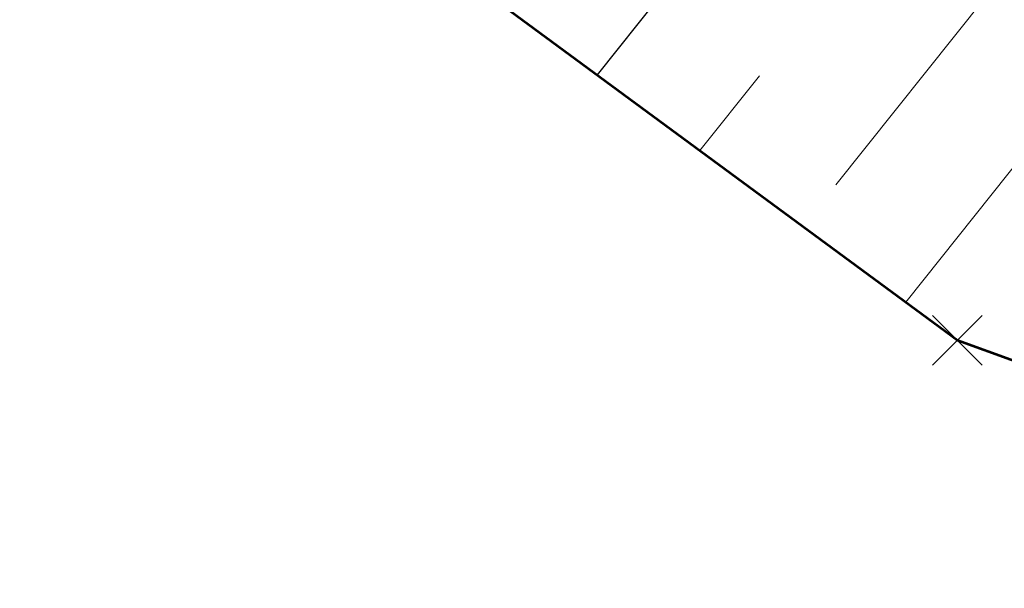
# Model space of a CAD drawing. Extents: x 1926935 to 1928139, y 199322 to 200300.
# Tile 13 of 256: x 1927283 to 1927310, y 199383 to 199398. Entities that reach past the tile are written whole.
import ezdxf

# ---------------------------------------------------------------- set-up
doc = ezdxf.new("R2010")
doc.units = 0
doc.header["$MEASUREMENT"] = 0
doc.linetypes.add('DGN Style 3', pattern=[19.643069, 14.030764, -5.612305])
for name, color, linetype, lineweight in [('DT_X_Contour_Major', 132, 'DGN Style 3', 30), ('DT_X_Contour_Minor', 136, 'DGN Style 3', 0), ('DT_X_Terrain_Ground_Line', 92, 'DGN Style 3', 13), ('SV_X_Random_Point (Construction)', 7, 'Continuous', 0)]:
    doc.layers.add(name, color=color, linetype=linetype, lineweight=lineweight)
doc.layers.add('SV_X_Terrain_Boundary', color=7, linetype='Continuous', lineweight=53, plot=False)

# ---------------------------------------------------------------- blocks, each defined once
blk = doc.blocks.new('X_4')
at = {"layer": 'SV_X_Random_Point (Construction)', "color": 7, "linetype": 'Continuous', "lineweight": 0, "transparency": 33554559}
for p, q in [((-0.0333, -0.0334), (0.0333, 0.0334)), ((-0.0333, 0.0334), (0.0333, -0.0334))]:
    blk.add_line(p, q, dxfattribs=at)
blk = doc.blocks.new('*U2117', base_point=(1927600.126, 199832.709, 682.609))
at = {"layer": 'DT_X_Contour_Major', "elevation": 735, "flags": 128}
blk.add_lwpolyline([(1927431.877, 199492.725), (1927424.568, 199490.437), (1927422.779, 199489.926), (1927420.545, 199489.374), (1927417.866, 199488.779), (1927414.742, 199488.143), (1927405.817, 199486.39), (1927402.805, 199485.801), (1927400.462, 199485.346), (1927398.787, 199485.027), (1927397.781, 199484.843), (1927395.99, 199484.533), (1927395.306, 199484.376), (1927394.596, 199484.137), (1927393.863, 199483.816), (1927393.104, 199483.413), (1927391.047, 199482.23), (1927389.929, 199481.629), (1927388.12, 199480.716), (1927385.62, 199479.49), (1927382.427, 199477.95), (1927372.991, 199473.428), (1927369.702, 199471.788), (1927366.909, 199470.259), (1927364.614, 199468.842), (1927362.817, 199467.536), (1927358.686, 199464.202), (1927357.201, 199463.006), (1927355.844, 199461.919), (1927354.616, 199460.94), (1927353.516, 199460.071), (1927350.753, 199457.897), (1927349.583, 199456.923), (1927348.144, 199455.634), (1927346.436, 199454.029), (1927344.46, 199452.108), (1927338.831, 199446.564), (1927336.857, 199444.607), (1927335.157, 199442.892), (1927333.73, 199441.421), (1927332.577, 199440.192), (1927329.867, 199437.24), (1927328.743, 199435.943), (1927327.404, 199434.264), (1927325.849, 199432.204), (1927324.079, 199429.763), (1927319.071, 199422.744), (1927317.118, 199420.052), (1927315.013, 199417.239), (1927312.757, 199414.305), (1927310.35, 199411.25), (1927298.763, 199396.712)], dxfattribs=at)
at = {"layer": 'DT_X_Contour_Minor', "flags": 128}
for points, elevation in [([(1927425.355, 199486.701), (1927424.811, 199486.531), (1927424.583, 199486.474), (1927424.13, 199486.377), (1927423.453, 199486.239), (1927422.552, 199486.06), (1927419.851, 199485.53), (1927418.59, 199485.284), (1927414.584, 199484.511), (1927403.859, 199482.454), (1927401.192, 199481.929), (1927399.179, 199481.499), (1927397.818, 199481.165), (1927397.11, 199480.928), (1927396.092, 199480.423), (1927395.249, 199480.014), (1927393.483, 199479.164), (1927390.795, 199477.873), (1927387.185, 199476.142), (1927376.327, 199470.939), (1927372.626, 199469.119), (1927369.664, 199467.563), (1927367.442, 199466.27), (1927365.96, 199465.241), (1927362.994, 199462.847), (1927361.838, 199461.917), (1927360.594, 199460.924), (1927359.262, 199459.867), (1927357.842, 199458.747), (1927353.937, 199455.674), (1927352.453, 199454.466), (1927350.928, 199453.145), (1927349.363, 199451.712), (1927347.757, 199450.167), (1927343.422, 199445.897), (1927341.812, 199444.292), (1927340.235, 199442.68), (1927338.691, 199441.061), (1927337.179, 199439.436), (1927333.191, 199435.092), (1927331.732, 199433.456), (1927330.346, 199431.806), (1927329.034, 199430.141), (1927327.794, 199428.462), (1927324.587, 199423.967), (1927323.147, 199422.006), (1927321.233, 199419.494), (1927318.845, 199416.432), (1927315.984, 199412.82), (1927301.525, 199394.677)], 736), ([(1927422.011, 199482.723), (1927406.815, 199479.81), (1927403.715, 199479.139), (1927400.928, 199478.376), (1927398.454, 199477.521), (1927396.292, 199476.573), (1927390.945, 199473.922), (1927388.882, 199472.904), (1927386.701, 199471.839), (1927384.404, 199470.726), (1927381.991, 199469.565), (1927375.398, 199466.405), (1927373.151, 199465.3), (1927371.352, 199464.355), (1927370.003, 199463.57), (1927369.103, 199462.945), (1927367.303, 199461.492), (1927366.475, 199460.829), (1927365.344, 199459.93), (1927363.908, 199458.795), (1927357.121, 199453.452), (1927355.323, 199452.008), (1927353.712, 199450.656), (1927352.29, 199449.395), (1927351.055, 199448.226), (1927348.012, 199445.229), (1927346.767, 199443.977), (1927345.314, 199442.468), (1927343.651, 199440.702), (1927341.781, 199438.68), (1927336.515, 199432.944), (1927334.721, 199430.969), (1927333.289, 199429.347), (1927332.218, 199428.078), (1927331.509, 199427.162), (1927330.102, 199425.189), (1927329.175, 199423.959), (1927327.453, 199421.749), (1927324.934, 199418.559), (1927321.618, 199414.389), (1927304.286, 199392.643)], 737), ([(1927418.945, 199478.924), (1927407.596, 199476.748), (1927405.014, 199476.115), (1927402.134, 199475.149), (1927398.954, 199473.85), (1927395.475, 199472.218), (1927385.799, 199467.421), (1927382.515, 199465.795), (1927379.92, 199464.514), (1927378.014, 199463.578), (1927376.796, 199462.987), (1927374.469, 199461.871), (1927373.676, 199461.481), (1927373.041, 199461.148), (1927372.564, 199460.871), (1927372.247, 199460.65), (1927371.611, 199460.137), (1927371.112, 199459.74), (1927370.093, 199458.935), (1927368.553, 199457.722), (1927366.493, 199456.1), (1927360.305, 199451.23), (1927358.193, 199449.551), (1927356.497, 199448.167), (1927355.216, 199447.079), (1927354.352, 199446.285), (1927352.603, 199444.562), (1927351.776, 199443.721), (1927350.607, 199442.491), (1927349.096, 199440.871), (1927347.244, 199438.861), (1927340.024, 199430.997), (1927338.602, 199429.446), (1927337.581, 199428.33), (1927336.961, 199427.65), (1927335.458, 199425.994), (1927335.146, 199425.648), (1927334.906, 199425.38), (1927334.738, 199425.189), (1927334.386, 199424.783), (1927334.129, 199424.475), (1927333.621, 199423.852), (1927332.864, 199422.916), (1927328.835, 199417.915), (1927327.477, 199416.225), (1927325.671, 199413.968), (1927323.416, 199411.144), (1927307.048, 199390.608)], 738)]:
    blk.add_lwpolyline(points, dxfattribs=dict(at, elevation=elevation))

msp = doc.modelspace()

# ---------------------------------------------------------------- linework, layer by layer
at = {"layer": 'SV_X_Terrain_Boundary'}
msp.add_polyline3d([(1927324.022, 199615.973, 684.457), (1927312.098, 199594.192, 690.584), (1927289.96, 199574.602, 691.942), (1927266.289, 199556.874, 693.242), (1927248.341, 199537.309, 697.957), (1927239.376, 199517.371, 701.221), (1927233.133, 199497.395, 704.582), (1927230.176, 199474.397, 707.379), (1927221.255, 199442.45, 710.991), (1927224.184, 199425.737, 719.117), (1927233.228, 199418.648, 720.465), (1927245.694, 199410.15, 720.166), (1927254.944, 199403.56, 719.392), (1927256.622, 199402.398, 719.214), (1927262.65, 199398.228, 718.574), (1927287.625, 199404.918, 730.966), (1927308.438, 199389.584, 738.504), (1927326.804, 199382.923, 743.435), (1927349.851, 199409.026, 743.505), (1927372.585, 199423.2, 745.292), (1927395.051, 199440.916, 744.398), (1927409.899, 199467.714, 740.95), (1927424.831, 199486.217, 736.08)], dxfattribs=at)

# ---------------------------------------------------------------- block references
at = {"layer": 'DT_X_Terrain_Ground_Line'}
msp.add_blockref('*U2117', (1927600.126, 199832.709, 682.609), dxfattribs=at)
at = {"layer": 'SV_X_Random_Point (Construction)', "color": 7, "linetype": 'Continuous', "lineweight": 0, "transparency": 33554559, "xscale": 20, "yscale": 20, "zscale": 20}
msp.add_blockref('X_4', (1927308.438, 199389.584, 738.504), dxfattribs=at)

doc.saveas('drawing.dxf')
